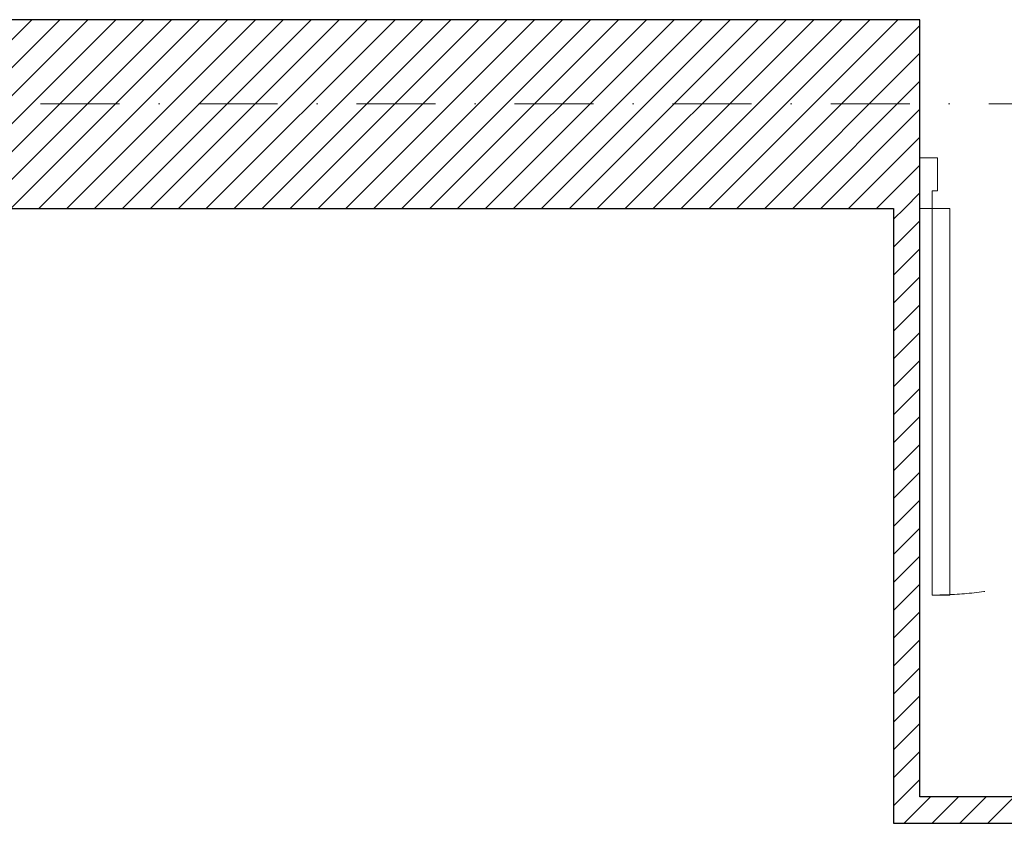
# Model space of a CAD drawing. Header units: millimetres. Extents: x 172139 to 266886, y 89525 to 138225.
# Tile 7 of 72: x 180382 to 182626, y 111567 to 113398. Entities that reach past the tile are written whole.
import ezdxf

# ---------------------------------------------------------------- set-up
doc = ezdxf.new("R2010")
doc.units = ezdxf.units.MM
doc.header["$MEASUREMENT"] = 0
doc.linetypes.add('Kropki i Kreski', pattern=[360, 180, -90, 0, -90])
doc.linetypes.add('Przerywana', pattern=[240, 120, -120])
for name, color, linetype in [('Drzwi ArchiCAD', 7, 'Continuous'), ('Konstrukcja - Siatki mod', 7, 'Continuous'), ('KR_INW', 7, 'Continuous')]:
    doc.layers.add(name, color=color, linetype=linetype)
for name, color, linetype, lineweight in [('Drzwi ArchiCAD_Nr_pióra__1', 7, 'Continuous', 13), ('Drzwi ArchiCAD_Nr_pióra__27', 7, 'Continuous', 25), ('KR_INW_Nr_pióra__101', 252, 'Continuous', 5), ('KR_INW_Nr_pióra__27', 7, 'Continuous', 25)]:
    doc.layers.add(name, color=color, linetype=linetype, lineweight=lineweight)
doc.layers.add('Konstrukcja - Siatki mod_Nr_pióra__48', color=7, linetype='Continuous', lineweight=15, true_color=0xa80f02)
pattern_1 = [(45, (0, 0), (-31.819804, 31.819804), [])]

# ---------------------------------------------------------------- blocks, each defined once
blk = doc.blocks.new('Ściana_96', base_point=(191658.5, 111626.6))
at = {"layer": 'KR_INW_Nr_pióra__101', "linetype": 'Continuous'}
h = blk.add_hatch(dxfattribs=at)
h.set_pattern_fill('Cegła_licówka', color=256, style=0, pattern_type=2)
h.set_pattern_definition(pattern_1)
h.paths.add_polyline_path([(182433.6, 111626.6), (182373.6, 111566.6), (183005.9, 111566.6), (183005.9, 111626.6)])
at = {"layer": 'KR_INW_Nr_pióra__27', "linetype": 'Continuous', "flags": 128}
for points in [[(183005.9, 111626.6), (182433.6, 111626.6)], [(182373.6, 111566.6), (183005.9, 111566.6)]]:
    blk.add_lwpolyline(points, dxfattribs=at)
blk = doc.blocks.new('Ściana_97', base_point=(182433.6, 111626.6))
at = {"layer": 'KR_INW_Nr_pióra__101', "linetype": 'Continuous'}
h = blk.add_hatch(dxfattribs=at)
h.set_pattern_fill('Cegła_licówka', color=256, style=0, pattern_type=2)
h.set_pattern_definition(pattern_1)
h.paths.add_polyline_path([(182433.6, 111626.6), (182433.6, 112967.6), (182373.6, 112967.6), (182373.6, 111566.6)])
at = {"layer": 'KR_INW_Nr_pióra__27', "linetype": 'Continuous', "flags": 128}
for points in [[(182373.6, 112967.6), (182373.6, 111566.6)], [(182433.6, 111626.6), (182433.6, 112967.6)]]:
    blk.add_lwpolyline(points, dxfattribs=at)
blk = doc.blocks.new('Drzwi 19_45')
at = {"layer": 'Drzwi ArchiCAD_Nr_pióra__1', "linetype": 'Continuous'}
for p, q in [((400.5, 0), (400.5, 880.9)), ((400.5, 880.9), (440.5, 880.9)), ((440.5, 880.9), (440.5, 0)), ((-440.5, 0), (-468.5, 0)), ((-468.5, 0), (-468.5, -115)), ((-440.5, -40), (-440.5, 0)), ((440.5, 0), (400.5, 0)), ((468.5, 0), (440.5, 0)), ((440.5, 0), (440.5, -40)), ((468.5, -115), (468.5, 0)), ((-428.5, -40), (-440.5, -40)), ((-428.5, -115), (-428.5, -40)), ((440.5, -40), (428.5, -40)), ((428.5, -40), (428.5, -115)), ((-468.5, -115), (-428.5, -115)), ((428.5, -115), (468.5, -115))]:
    blk.add_line(p, q, dxfattribs=at)
at = {"layer": 'Drzwi ArchiCAD_Nr_pióra__1', "linetype": 'Przerywana'}
blk.add_arc((440.5, 0), 880.9, 90, 180, dxfattribs=at)
at = {"layer": 'Drzwi ArchiCAD_Nr_pióra__27', "linetype": 'Continuous'}
for p, q in [((-468.5, 0), (-468.5, -115)), ((468.5, 0), (468.5, -115))]:
    blk.add_line(p, q, dxfattribs=at)
blk = doc.blocks.new('Ściana_130', base_point=(209438.1, 113397.6))
at = {"layer": 'KR_INW_Nr_pióra__101', "linetype": 'Continuous'}
h = blk.add_hatch(dxfattribs=at)
h.set_pattern_fill('Cegła_licówka', color=256, style=0, pattern_type=2)
h.set_pattern_definition(pattern_1)
h.paths.add_polyline_path([(182433.6, 113397.6), (179605.1, 113397.6), (179605.1, 112967.6), (182433.6, 112967.6), (182433.6, 113082.6)])
at = {"layer": 'KR_INW_Nr_pióra__27', "linetype": 'Continuous'}
for p, q in [((182433.6, 113082.6), (182433.6, 113397.6)), ((182433.6, 112967.6), (182433.6, 113082.6))]:
    blk.add_line(p, q, dxfattribs=at)
at = {"layer": 'KR_INW_Nr_pióra__27', "linetype": 'Continuous', "flags": 128}
for points in [[(182433.6, 113397.6), (179605.1, 113397.6)], [(179605.1, 112967.6), (182373.6, 112967.6)]]:
    blk.add_lwpolyline(points, dxfattribs=at)
at = {"layer": 'Drzwi ArchiCAD', "linetype": 'Continuous', "zscale": 1000, "rotation": 180}
blk.add_blockref('Drzwi 19_45', (182902.1, 112967.6), dxfattribs=at)
blk = doc.blocks.new('Standardowy znacznik siatki_10')
at = {"layer": 'Konstrukcja - Siatki mod_Nr_pióra__48', "linetype": 'Kropki i Kreski'}
blk.add_line((1000, 0), (72912, 0), dxfattribs=at)

msp = doc.modelspace()

# ---------------------------------------------------------------- block references
at = {"layer": 'Konstrukcja - Siatki mod', "color": 8, "linetype": 'Continuous', "lineweight": 13, "zscale": 1000}
msp.add_blockref('Standardowy znacznik siatki_10', (177989.3, 113205.9), dxfattribs=at)
at = {"layer": 'KR_INW'}
for name, p in [('Ściana_130', (209438.1, 113397.6)), ('Ściana_97', (182433.6, 111626.6)), ('Ściana_96', (191658.5, 111626.6))]:
    msp.add_blockref(name, p, dxfattribs=at)

doc.saveas('drawing.dxf')
